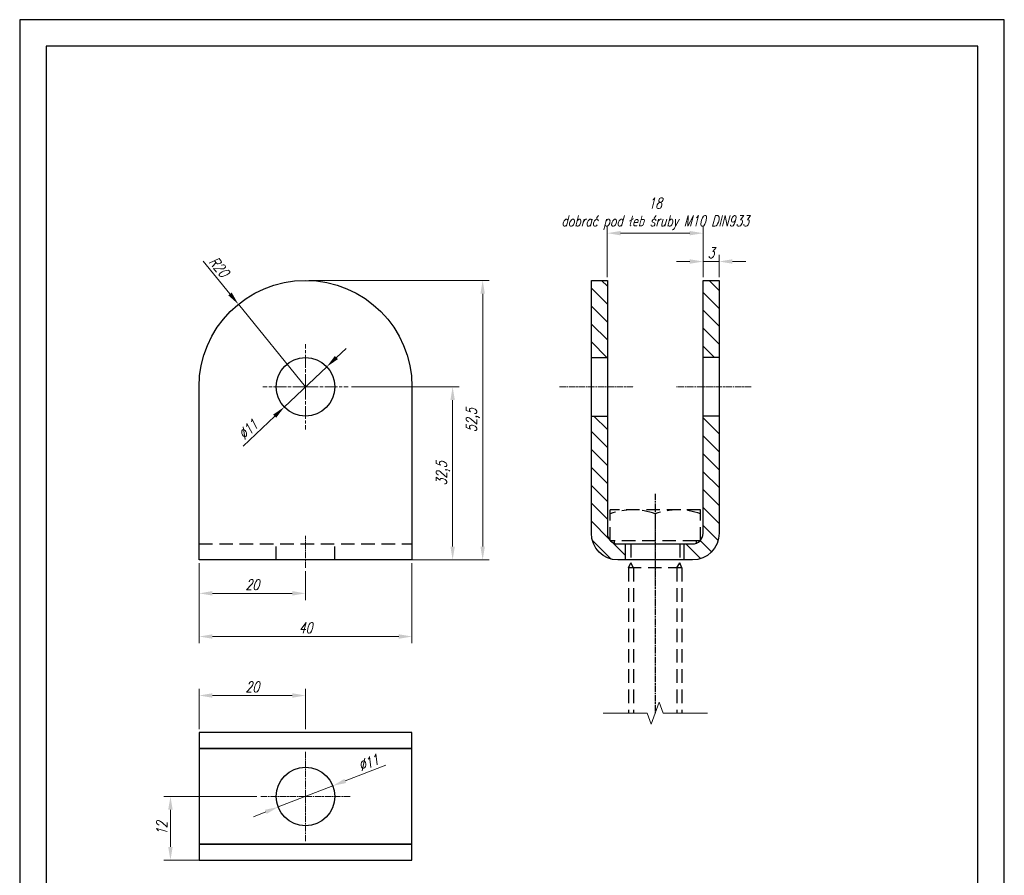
# Model space of a CAD drawing. Header units: millimetres. Extents: x -176817 to 571382, y -58489 to 156123.
# Tile 141 of 256: x -65101 to -64916, y 95858 to 96019. Entities that reach past the tile are written whole.
import ezdxf

# ---------------------------------------------------------------- set-up
doc = ezdxf.new("R2010")
doc.units = ezdxf.units.MM
doc.header["$LTSCALE"] = 0.2
for name, pattern in [('AM_ISO08W050', [18, 12, -1.5, 3, -1.5]), ('AM_ISO08W050x2', [9, 6, -0.75, 1.5, -0.75]), ('DASHDOT', [25.4, 12.7, -6.35, 0, -6.35]), ('DASHED', [19.05, 12.7, -6.35])]:
    doc.linetypes.add(name, pattern=pattern)
doc.layers.get('Defpoints').update_dxf_attribs({"lineweight": 13})
doc.layers.add('-AAA Hiden', color=8, linetype='DASHED')
for name, color, linetype, lineweight in [('-AAA Osie', 6, 'DASHDOT', 9), ('-AAA Widok', 2, 'Continuous', 30), ('-AAA Wymiar', 1, 'Continuous', 18), ('AM_7', 4, 'AM_ISO08W050', 13), ('AM_8', 1, 'Continuous', 13)]:
    doc.layers.add(name, color=color, linetype=linetype, lineweight=lineweight)
doc.styles.add('WYMIARY', font='ROMANS.shx', dxfattribs={"width": 0.75, "oblique": 15})
doc.dimstyles.new('1 do 1', dxfattribs={"dimtxt": 2, "dimasz": 2.5, "dimexe": 1.25, "dimexo": 0.625, "dimtad": 1, "dimdec": 1, "dimtxsty": 'WYMIARY', "dimcen": 2.5, "dimclrd": 256, "dimclre": 256, "dimclrt": 5, "dimadec": 0, "dimazin": 0, "dimtfac": 1, "dimtdec": 1, "dimtmove": 0, "dimatfit": 3, "dimfxl": 1.25, "dimlwd": -1, "dimlwe": -1, "dimarcsym": 0})

# ---------------------------------------------------------------- blocks, each defined once
blk = doc.blocks.new('*D153')
at = {"layer": '-AAA Wymiar', "transparency": 16777216}
for p, q in [((-64990.99, 95970.78), (-64990.99, 95980.27)), ((-64972.99, 95970.78), (-64972.99, 95980.27)), ((-64988.49, 95979.02), (-64975.49, 95979.02))]:
    blk.add_line(p, q, dxfattribs=at)
for points in [[(-64988.49, 95979.44), (-64988.49, 95978.61), (-64990.99, 95979.02)], [(-64975.49, 95979.44), (-64975.49, 95978.61), (-64972.99, 95979.02)]]:
    blk.add_solid(points, dxfattribs=at)
at = {"layer": 'Defpoints', "color": 0, "transparency": 16777216}
for p in [(-64972.99, 95979.02), (-64990.99, 95970.16), (-64972.99, 95970.16)]:
    blk.add_point(p, dxfattribs=at)
at = {"layer": '-AAA Wymiar', "color": 5, "transparency": 16777216, "insert": (-64981.99, 95982.65), "char_height": 2, "attachment_point": 5, "style": 'WYMIARY'}
blk.add_mtext('18\\Pdobrać pod łeb śruby M10 DIN933', dxfattribs=at)
blk = doc.blocks.new('*D154')
at = {"layer": '-AAA Wymiar', "transparency": 16777216}
for p, q in [((-64972.99, 95970.78), (-64972.99, 95974.95)), ((-64969.99, 95970.78), (-64969.99, 95974.95)), ((-64975.49, 95973.7), (-64977.99, 95973.7)), ((-64972.99, 95973.7), (-64969.99, 95973.7)), ((-64967.49, 95973.7), (-64964.99, 95973.7))]:
    blk.add_line(p, q, dxfattribs=at)
for points in [[(-64975.49, 95974.12), (-64975.49, 95973.28), (-64972.99, 95973.7)], [(-64967.49, 95974.12), (-64967.49, 95973.28), (-64969.99, 95973.7)]]:
    blk.add_solid(points, dxfattribs=at)
at = {"layer": 'Defpoints', "color": 0, "transparency": 16777216}
for p in [(-64969.99, 95973.7), (-64972.99, 95970.16), (-64969.99, 95970.16)]:
    blk.add_point(p, dxfattribs=at)
at = {"layer": '-AAA Wymiar', "color": 5, "transparency": 16777216, "insert": (-64971.49, 95975.33), "char_height": 2, "attachment_point": 5, "style": 'WYMIARY'}
blk.add_mtext('3', dxfattribs=at)
blk = doc.blocks.new('*D162')
at = {"layer": '-AAA Wymiar', "transparency": 16777216}
for p, q in [((-65067.69, 95917.03), (-65067.69, 95902.01)), ((-65027.69, 95917.03), (-65027.69, 95902.01)), ((-65065.19, 95903.26), (-65030.19, 95903.26))]:
    blk.add_line(p, q, dxfattribs=at)
for points in [[(-65065.19, 95903.68), (-65065.19, 95902.84), (-65067.69, 95903.26)], [(-65030.19, 95903.68), (-65030.19, 95902.84), (-65027.69, 95903.26)]]:
    blk.add_solid(points, dxfattribs=at)
at = {"layer": 'Defpoints', "color": 0, "transparency": 16777216}
for p in [(-65067.69, 95917.66), (-65027.69, 95917.66), (-65027.69, 95903.26)]:
    blk.add_point(p, dxfattribs=at)
at = {"layer": '-AAA Wymiar', "color": 5, "transparency": 16777216, "insert": (-65047.69, 95904.89), "char_height": 2, "attachment_point": 5, "style": 'WYMIARY'}
blk.add_mtext('40', dxfattribs=at)
blk = doc.blocks.new('*D155')
at = {"layer": '-AAA Wymiar', "transparency": 16777216}
for p, q in [((-65039.07, 95950.16), (-65018.8, 95950.16)), ((-65020.05, 95920.16), (-65020.05, 95947.66)), ((-65027.07, 95917.66), (-65018.8, 95917.66))]:
    blk.add_line(p, q, dxfattribs=at)
for points in [[(-65020.47, 95947.66), (-65019.64, 95947.66), (-65020.05, 95950.16)], [(-65020.47, 95920.16), (-65019.64, 95920.16), (-65020.05, 95917.66)]]:
    blk.add_solid(points, dxfattribs=at)
at = {"layer": 'Defpoints', "color": 0, "transparency": 16777216}
for p in [(-65039.69, 95950.16), (-65020.05, 95950.16), (-65027.69, 95917.66)]:
    blk.add_point(p, dxfattribs=at)
at = {"layer": '-AAA Wymiar', "color": 5, "transparency": 16777216, "insert": (-65021.87, 95933.91), "char_height": 2, "attachment_point": 5, "rotation": 90, "style": 'WYMIARY'}
blk.add_mtext('32,5', dxfattribs=at)
blk = doc.blocks.new('*D156')
at = {"layer": '-AAA Wymiar', "transparency": 16777216}
for p, q in [((-65047.07, 95970.16), (-65013.16, 95970.16)), ((-65014.41, 95920.16), (-65014.41, 95967.66)), ((-65047.07, 95917.66), (-65013.16, 95917.66))]:
    blk.add_line(p, q, dxfattribs=at)
for points in [[(-65014.83, 95967.66), (-65013.99, 95967.66), (-65014.41, 95970.16)], [(-65014.83, 95920.16), (-65013.99, 95920.16), (-65014.41, 95917.66)]]:
    blk.add_solid(points, dxfattribs=at)
at = {"layer": 'Defpoints', "color": 0, "transparency": 16777216}
for p in [(-65047.69, 95970.16), (-65014.41, 95970.16), (-65047.69, 95917.66)]:
    blk.add_point(p, dxfattribs=at)
at = {"layer": '-AAA Wymiar', "color": 5, "transparency": 16777216, "insert": (-65016.23, 95943.91), "char_height": 2, "attachment_point": 5, "rotation": 90, "style": 'WYMIARY'}
blk.add_mtext('52,5', dxfattribs=at)
blk = doc.blocks.new('*D157')
at = {"layer": '-AAA Wymiar', "transparency": 16777216}
for p, q in [((-65067.69, 95917.03), (-65067.69, 95910.12)), ((-65047.69, 95915.53), (-65047.69, 95910.12)), ((-65065.19, 95911.37), (-65050.19, 95911.37))]:
    blk.add_line(p, q, dxfattribs=at)
for points in [[(-65065.19, 95911.79), (-65065.19, 95910.95), (-65067.69, 95911.37)], [(-65050.19, 95911.79), (-65050.19, 95910.95), (-65047.69, 95911.37)]]:
    blk.add_solid(points, dxfattribs=at)
at = {"layer": 'Defpoints', "color": 0, "transparency": 16777216}
for p in [(-65067.69, 95917.66), (-65047.69, 95916.16), (-65047.69, 95911.37)]:
    blk.add_point(p, dxfattribs=at)
at = {"layer": '-AAA Wymiar', "color": 5, "transparency": 16777216, "insert": (-65057.69, 95913), "char_height": 2, "attachment_point": 5, "style": 'WYMIARY'}
blk.add_mtext('20', dxfattribs=at)
blk = doc.blocks.new('*D158')
at = {"layer": '-AAA Wymiar', "transparency": 16777216}
for p, q in [((-65066.92, 95973.79), (-65061.89, 95967.61)), ((-65047.69, 95950.16), (-65060.31, 95965.67))]:
    blk.add_line(p, q, dxfattribs=at)
blk.add_solid([(-65061.57, 95967.87), (-65062.21, 95967.35), (-65060.31, 95965.67)], dxfattribs=at)
at = {"layer": 'Defpoints', "color": 0, "transparency": 16777216}
for p in [(-65060.31, 95965.67), (-65047.69, 95950.16)]:
    blk.add_point(p, dxfattribs=at)
at = {"layer": '-AAA Wymiar', "color": 5, "transparency": 16777216, "insert": (-65063.93, 95972.7), "char_height": 2, "attachment_point": 5, "rotation": 309.1277, "style": 'WYMIARY'}
blk.add_mtext('R20', dxfattribs=at)
blk = doc.blocks.new('*D159')
at = {"layer": '-AAA Wymiar', "transparency": 16777216}
for p, q in [((-65067.69, 95885.85), (-65067.69, 95893.43)), ((-65047.69, 95885.85), (-65047.69, 95893.43)), ((-65065.19, 95892.18), (-65050.19, 95892.18))]:
    blk.add_line(p, q, dxfattribs=at)
for points in [[(-65065.19, 95892.6), (-65065.19, 95891.76), (-65067.69, 95892.18)], [(-65050.19, 95892.6), (-65050.19, 95891.76), (-65047.69, 95892.18)]]:
    blk.add_solid(points, dxfattribs=at)
at = {"layer": 'Defpoints', "color": 0, "transparency": 16777216}
for p in [(-65047.69, 95892.18), (-65067.69, 95885.23), (-65047.69, 95885.23)]:
    blk.add_point(p, dxfattribs=at)
at = {"layer": '-AAA Wymiar', "color": 5, "transparency": 16777216, "insert": (-65057.69, 95893.8), "char_height": 2, "attachment_point": 5, "style": 'WYMIARY'}
blk.add_mtext('20', dxfattribs=at)
blk = doc.blocks.new('*D160')
at = {"layer": '-AAA Wymiar', "transparency": 16777216}
for p, q in [((-65056.82, 95873.23), (-65074.32, 95873.23)), ((-65073.07, 95870.73), (-65073.07, 95863.73)), ((-65061.82, 95861.23), (-65074.32, 95861.23))]:
    blk.add_line(p, q, dxfattribs=at)
for points in [[(-65073.49, 95870.73), (-65072.66, 95870.73), (-65073.07, 95873.23)], [(-65073.49, 95863.73), (-65072.66, 95863.73), (-65073.07, 95861.23)]]:
    blk.add_solid(points, dxfattribs=at)
at = {"layer": 'Defpoints', "color": 0, "transparency": 16777216}
for p in [(-65056.19, 95873.23), (-65073.07, 95861.23), (-65061.19, 95861.23)]:
    blk.add_point(p, dxfattribs=at)
at = {"layer": '-AAA Wymiar', "color": 5, "transparency": 16777216, "insert": (-65074.7, 95867.23), "char_height": 2, "attachment_point": 5, "rotation": 90, "style": 'WYMIARY'}
blk.add_mtext('12', dxfattribs=at)
blk = doc.blocks.new('*D161')
at = {"layer": '-AAA Wymiar', "transparency": 16777216}
for p, q in [((-65041.89, 95955.67), (-65040.08, 95957.39)), ((-65043.7, 95953.94), (-65051.68, 95946.37)), ((-65059.42, 95939.02), (-65053.49, 95944.65))]:
    blk.add_line(p, q, dxfattribs=at)
for points in [[(-65042.18, 95955.97), (-65041.6, 95955.36), (-65043.7, 95953.94)], [(-65053.78, 95944.95), (-65053.21, 95944.35), (-65051.68, 95946.37)]]:
    blk.add_solid(points, dxfattribs=at)
at = {"layer": 'Defpoints', "color": 0, "transparency": 16777216}
for p in [(-65043.7, 95953.94), (-65051.68, 95946.37)]:
    blk.add_point(p, dxfattribs=at)
at = {"layer": '-AAA Wymiar', "color": 5, "transparency": 16777216, "insert": (-65058.48, 95942.15), "char_height": 2, "attachment_point": 5, "rotation": 43.5233, "style": 'WYMIARY'}
blk.add_mtext('∅11', dxfattribs=at)
blk = doc.blocks.new('*D163')
at = {"layer": '-AAA Wymiar', "transparency": 16777216}
for p, q in [((-65032.61, 95879.09), (-65040.24, 95876.13)), ((-65052.82, 95871.24), (-65042.57, 95875.22)), ((-65055.15, 95870.33), (-65057.48, 95869.42))]:
    blk.add_line(p, q, dxfattribs=at)
for points in [[(-65040.39, 95876.52), (-65040.08, 95875.74), (-65042.57, 95875.22)], [(-65055.3, 95870.72), (-65055, 95869.94), (-65052.82, 95871.24)]]:
    blk.add_solid(points, dxfattribs=at)
at = {"layer": 'Defpoints', "color": 0, "transparency": 16777216}
for p in [(-65042.57, 95875.22), (-65052.82, 95871.24)]:
    blk.add_point(p, dxfattribs=at)
at = {"layer": '-AAA Wymiar', "color": 5, "transparency": 16777216, "insert": (-65035.85, 95879.58), "char_height": 2, "attachment_point": 5, "rotation": 21.2538, "style": 'WYMIARY'}
blk.add_mtext('∅11', dxfattribs=at)

msp = doc.modelspace()

# ---------------------------------------------------------------- hatches: boundary and pattern name
at = {"layer": 'AM_8'}
h = msp.add_hatch(dxfattribs=at)
h.set_pattern_fill('ANSI31', color=256, scale=0.75, angle=90, style=0)
h.set_pattern_definition([(135, (2154.5752, 3724.8054), (-1.683798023, -1.683798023), [])])
h.paths.add_polyline_path([(-64993.9862, 95955.6568), (-64990.9862, 95955.6568), (-64990.9862, 95970.1568), (-64993.9862, 95970.1568)])
h.paths.add_polyline_path([(-64969.9862, 95970.1568), (-64972.9862, 95970.1568), (-64972.9862, 95955.6568), (-64969.9862, 95955.6568)])
h.paths.add_polyline_path([(-64993.9862, 95922.6568, 0.41421356), (-64988.9862, 95917.6568), (-64987.561, 95917.6568), (-64987.561, 95920.6568), (-64988.9862, 95920.6568), (-64989.6862, 95920.6568), (-64989.6862, 95920.7833, -0.10989616), (-64990.4145, 95921.2568), (-64990.4862, 95921.2568), (-64990.4862, 95921.3339, -0.18267581), (-64990.9862, 95922.6568), (-64990.9862, 95944.6568), (-64993.9862, 95944.6568)])
h.paths.add_polyline_path([(-64972.9862, 95922.6568, -0.18267581), (-64973.4862, 95921.3339), (-64973.4862, 95921.2568), (-64973.5579, 95921.2568, -0.10989616), (-64974.2862, 95920.7833), (-64974.2862, 95920.6568), (-64976.561, 95920.6568), (-64976.561, 95917.6568), (-64974.9862, 95917.6568, 0.41421356), (-64969.9862, 95922.6568), (-64969.9862, 95944.6568), (-64972.9862, 95944.6568)])

# ---------------------------------------------------------------- linework, layer by layer
at = {"layer": '-AAA Hiden', "linetype": 'AM_ISO08W050x2'}
msp.add_line((-64981.9862, 95930.0568), (-64981.9862, 95888.8568), dxfattribs=at)
at = {"layer": '-AAA Hiden'}
for p, q in [((-64973.4862, 95927.0568), (-64990.4862, 95927.0568)), ((-64990.4862, 95921.2568), (-64990.4862, 95927.0568)), ((-64981.9862, 95926.2962), (-64981.9862, 95921.2568)), ((-64973.4862, 95921.2568), (-64973.4862, 95927.0568)), ((-65067.6918, 95920.6568), (-65027.6918, 95920.6568)), ((-65053.1918, 95917.6568), (-65053.1918, 95920.6568)), ((-65042.1918, 95917.6568), (-65042.1918, 95920.6568)), ((-64989.6862, 95921.2568), (-64990.4862, 95921.2568)), ((-64974.2862, 95921.2568), (-64989.6862, 95921.2568)), ((-64989.6862, 95921.2568), (-64989.6862, 95920.6568)), ((-64989.6862, 95920.6568), (-64986.5803, 95920.6568)), ((-64986.5803, 95920.6568), (-64986.5803, 95917.077)), ((-64986.5803, 95920.6568), (-64977.3922, 95920.6568)), ((-64977.3922, 95920.6568), (-64977.3922, 95917.077)), ((-64977.3922, 95920.6568), (-64974.2862, 95920.6568)), ((-64974.2862, 95921.2568), (-64974.2862, 95920.6568)), ((-64973.4862, 95921.2568), (-64974.2862, 95921.2568)), ((-64986.9862, 95916.1568), (-64986.5803, 95917.077)), ((-64986.0661, 95916.1568), (-64986.5803, 95917.077)), ((-64977.9064, 95916.1568), (-64977.3922, 95917.077)), ((-64976.9862, 95916.1568), (-64977.3922, 95917.077)), ((-64986.9862, 95916.1568), (-64986.9862, 95888.8568)), ((-64976.9862, 95916.1568), (-64986.9862, 95916.1568)), ((-64986.0661, 95916.1568), (-64986.0661, 95888.8568)), ((-64977.9064, 95916.1568), (-64977.9064, 95888.8568)), ((-64976.9862, 95916.1568), (-64976.9862, 95888.8568))]:
    msp.add_line(p, q, dxfattribs=at)
for centre in [(-64986.2362, 95914.8036), (-64977.7362, 95914.8036)]:
    msp.add_arc(centre, 12.2533, 69.705445, 110.294555, dxfattribs=at)
at = {"layer": '-AAA Osie', "linetype": 'AM_ISO08W050x2'}
for q in [(-65047.6918, 95881.73), (-65056.1918, 95873.23), (-65039.1918, 95873.23), (-65047.6918, 95864.73)]:
    msp.add_line((-65047.6918, 95873.23), q, dxfattribs=at)
at = {"layer": '-AAA Widok'}
for p, q in [((-64993.9862, 95955.6568), (-64990.9862, 95955.6568)), ((-64969.9862, 95955.6568), (-64972.9862, 95955.6568)), ((-64993.9862, 95944.6568), (-64990.9862, 95944.6568)), ((-64969.9862, 95944.6568), (-64972.9862, 95944.6568)), ((-64987.561, 95917.6568), (-64987.561, 95920.6568)), ((-64976.561, 95917.6568), (-64976.561, 95920.6568))]:
    msp.add_line(p, q, dxfattribs=at)
for points in [[(-65101.3996, 95737.1222), (-64916.3996, 95737.1222), (-64916.3996, 96019.1222), (-65101.3996, 96019.1222)], [(-65096.3996, 95742.1222), (-64921.3996, 95742.1222), (-64921.3996, 96014.1222), (-65096.3996, 96014.1222)], [(-65027.6918, 95882.23), (-65027.6918, 95885.23), (-65067.6918, 95885.23), (-65067.6918, 95882.23)], [(-65027.6918, 95864.23), (-65027.6918, 95882.23), (-65067.6918, 95882.23), (-65067.6918, 95864.23)], [(-65027.6918, 95861.23), (-65027.6918, 95864.23), (-65067.6918, 95864.23), (-65067.6918, 95861.23)]]:
    msp.add_lwpolyline(points, close=True, dxfattribs=at)
for points in [[(-65067.6918, 95917.6568), (-65067.6918, 95950.1568, -1), (-65027.6918, 95950.1568), (-65027.6918, 95917.6568)], [(-64969.9862, 95970.1568), (-64969.9862, 95922.6568, -0.41421356), (-64974.9862, 95917.6568), (-64988.9862, 95917.6568, -0.41421356), (-64993.9862, 95922.6568), (-64993.9862, 95970.1568), (-64990.9862, 95970.1568), (-64990.9862, 95922.6568, 0.41421356), (-64988.9862, 95920.6568), (-64974.9862, 95920.6568, 0.41421356), (-64972.9862, 95922.6568), (-64972.9862, 95970.1568)]]:
    msp.add_lwpolyline(points, format="xyb", close=True, dxfattribs=at)
for centre in [(-65047.6918, 95950.1568), (-65047.6918, 95873.23)]:
    msp.add_circle(centre, 5.5, dxfattribs=at)
at = {"layer": '-AAA Wymiar', "linetype": 'Continuous'}
msp.add_lwpolyline([(-64991.7813, 95888.8568), (-64983.4862, 95888.8568), (-64982.7362, 95886.7962), (-64981.2362, 95890.9174), (-64980.4862, 95888.8568), (-64972.1911, 95888.8568)], dxfattribs=at)
at = {"layer": 'AM_7'}
for q in [(-65047.6918, 95958.1568), (-65055.6918, 95950.1568), (-65039.6918, 95950.1568), (-65047.6918, 95942.1568)]:
    msp.add_line((-65047.6918, 95950.1568), q, dxfattribs=at)
at = {"layer": 'AM_7', "linetype": 'AM_ISO08W050x2'}
for p, q in [((-64999.9862, 95950.1568), (-64985.9862, 95950.1568)), ((-64963.9862, 95950.1568), (-64977.9862, 95950.1568)), ((-64981.9862, 95913.6568), (-64981.9862, 95923.6568)), ((-65047.6918, 95916.1568), (-65047.6918, 95922.1568))]:
    msp.add_line(p, q, dxfattribs=at)

# ---------------------------------------------------------------- dimensions: what is measured, and where the dimension line sits
at = {"layer": '-AAA Wymiar'}
dim = msp.add_linear_dim(base=(-64972.9862, 95979.024), p1=(-64990.9862, 95970.1568), p2=(-64972.9862, 95970.1568), text='<>\\Pdobrać pod łeb śruby M10 DIN933', dimstyle='1 do 1', dxfattribs=at)
dim.commit()
dim.dimension.update_dxf_attribs({"geometry": '*D153', "text_midpoint": (-64981.9862, 95979.024), "dimtype": 160})
for base, p1, p2, picture, middle in [((-64969.9862, 95973.7013), (-64972.9862, 95970.1568), (-64969.9862, 95970.1568), '*D154', (-64971.4862, 95973.7013)), ((-65027.6918, 95903.2615), (-65067.6918, 95917.6568), (-65027.6918, 95917.6568), '*D162', (-65047.6918, 95903.2615))]:
    dim = msp.add_linear_dim(base=base, p1=p1, p2=p2, dimstyle='1 do 1', dxfattribs=at)
    dim.commit()
    dim.dimension.update_dxf_attribs({"geometry": picture, "text_midpoint": middle, "dimtype": 160})
dim = msp.add_radius_dim(center=(-65047.6918, 95950.1568), mpoint=(-65060.3128, 95965.6717), dimstyle='1 do 1', dxfattribs=at)
dim.commit()
dim.dimension.update_dxf_attribs({"geometry": '*D158', "text_midpoint": (-65063.9333, 95972.6973)})
for base, p1, p2, picture, middle in [((-65014.4103, 95970.1568), (-65047.6918, 95917.6568), (-65047.6918, 95970.1568), '*D156', (-65016.2258, 95943.9068)), ((-65020.0541, 95950.1568), (-65027.6918, 95917.6568), (-65039.6918, 95950.1568), '*D155', (-65021.8696, 95933.9068)), ((-65073.0727, 95861.23), (-65056.1918, 95873.23), (-65061.1918, 95861.23), '*D160', (-65074.6977, 95867.23))]:
    dim = msp.add_linear_dim(base=base, p1=p1, p2=p2, angle=90, dimstyle='1 do 1', dxfattribs=at)
    dim.commit()
    dim.dimension.update_dxf_attribs({"geometry": picture, "text_midpoint": middle})
for p1, p2, picture, middle in [((-65043.7038, 95953.9444), (-65051.6798, 95946.3693), '*D161', (-65058.4832, 95942.1489)), ((-65052.8177, 95871.2362), (-65042.5659, 95875.2237), '*D163', (-65035.8487, 95879.58))]:
    dim = msp.add_diameter_dim_2p(p1=p1, p2=p2, dimstyle='1 do 1', dxfattribs=at)
    dim.commit()
    dim.dimension.update_dxf_attribs({"geometry": picture, "text_midpoint": middle})
for base, p1, p2, picture, middle in [((-65047.6918, 95911.3706), (-65067.6918, 95917.6568), (-65047.6918, 95916.1568), '*D157', (-65057.6918, 95912.9956)), ((-65047.6918, 95892.1785), (-65067.6918, 95885.23), (-65047.6918, 95885.23), '*D159', (-65057.6918, 95893.8035))]:
    dim = msp.add_linear_dim(base=base, p1=p1, p2=p2, dimstyle='1 do 1', dxfattribs=at)
    dim.commit()
    dim.dimension.update_dxf_attribs({"geometry": picture, "text_midpoint": middle})

doc.saveas('drawing.dxf')
